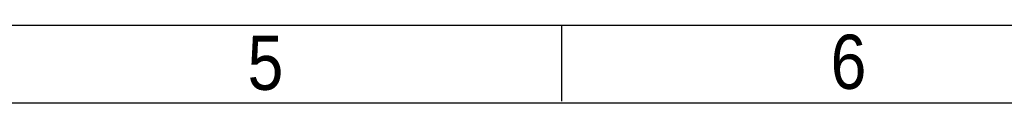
# Model space of a CAD drawing. Header units: millimetres. Extents: x 0 to 594, y 0 to 420.
# Tile 4 of 6: x 301 to 428, y 410 to 420. Entities that reach past the tile are written whole.
import ezdxf

# ---------------------------------------------------------------- set-up
doc = ezdxf.new("R2010")
doc.units = ezdxf.units.MM
doc.header["$LTSCALE"] = 0.01
doc.layers.get('0').update_dxf_attribs({"linetype": 'CONTINUOUS'})
doc.styles.get("Standard").update_dxf_attribs({"font": 'arial.ttf', "width": 0.85})

msp = doc.modelspace()

# ---------------------------------------------------------------- linework, layer by layer
for p, q in [((0, 420), (594, 420)), ((371.25, 420), (371.25, 410.217)), ((10, 410), (584, 410))]:
    msp.add_line(p, q)

# ---------------------------------------------------------------- texts
at = {"char_height": 7, "width": 5.95, "attachment_point": 1, "line_spacing_factor": 0.9}
for s, insert in [('5', (330.696, 418.661)), ('6', (405.989, 418.788))]:
    msp.add_mtext(s, dxfattribs=dict(at, insert=insert))

doc.saveas('drawing.dxf')
